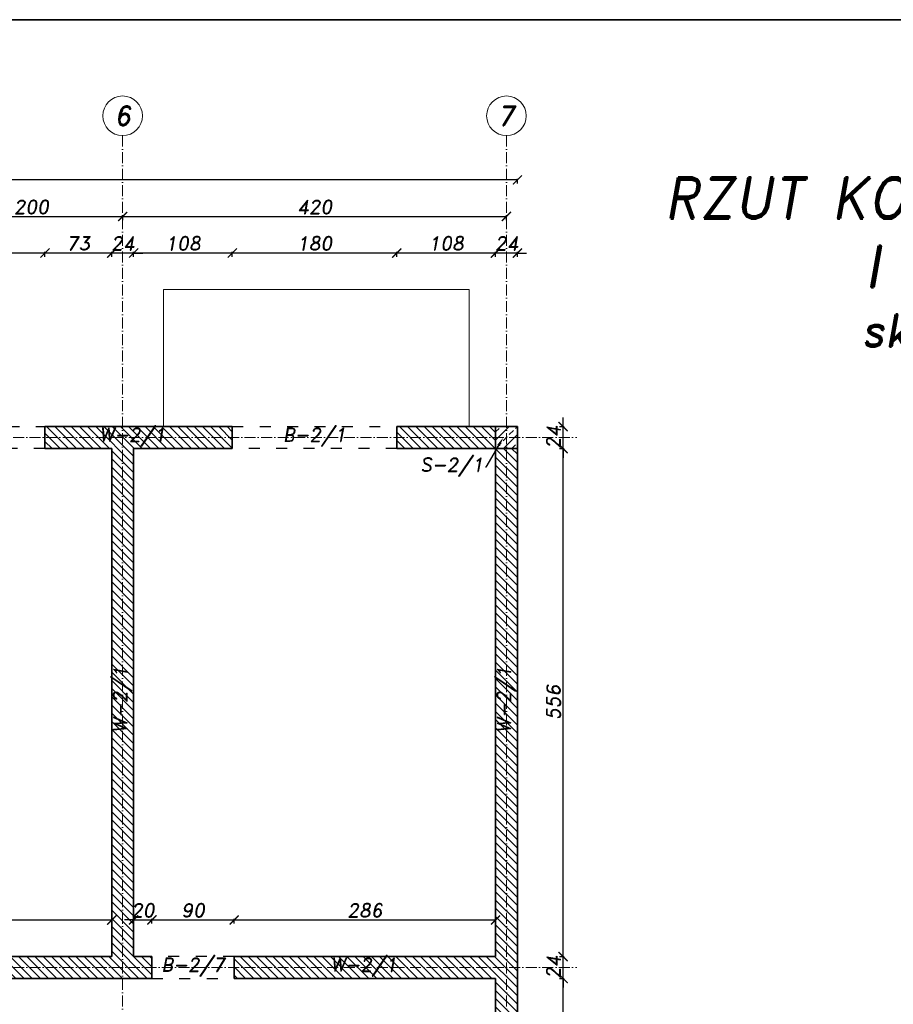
# Model space of a CAD drawing. Header units: millimetres. Extents: x 295948 to 312016, y 6878 to 18016.
# Tile 11 of 252: x 297546 to 298502, y 10218 to 11296. Entities that reach past the tile are written whole.
import ezdxf
from ezdxf import colors
from ezdxf.entities.mleader import LeaderData, LeaderLine
from ezdxf.math import Vec2, Vec3

# ---------------------------------------------------------------- set-up
doc = ezdxf.new("R2010")
doc.units = ezdxf.units.MM
doc.linetypes.add('ACAD_ISO03W100', pattern=[30, 12, -18])
doc.linetypes.add('ACAD_ISO10W100', pattern=[18, 12, -3, 0, -3])
for name, color, linetype, lineweight in [('konstrukcja', 3, 'Continuous', 35), ('konstrukcja wymiary', 1, 'Continuous', 13), ('kreskowanie', 253, 'Continuous', 0), ('linie widok', 2, 'Continuous', 18), ('opisy', 2, 'Continuous', 18), ('osie', 5, 'ACAD_ISO10W100', 13)]:
    doc.layers.add(name, color=color, linetype=linetype, lineweight=lineweight)
doc.layers.add('przerywane', color=6, linetype='ACAD_ISO03W100')
doc.styles.add('KONSTRUKCJA', font='romand.shx', dxfattribs={"oblique": 10})
doc.styles.get("Standard").update_dxf_attribs({"font": 'romand.shx', "oblique": 10})
doc.dimstyles.new('175', dxfattribs={"dimtxt": 15, "dimasz": 10, "dimexe": 1.25, "dimexo": 0.625, "dimgap": 3, "dimtad": 1, "dimdec": 0, "dimrnd": 0.5, "dimtxsty": 'KONSTRUKCJA', "dimblk": 'ARCHTICK', "dimcen": 2.5, "dimadec": 0, "dimazin": 0, "dimtfac": 1, "dimtdec": 0, "dimtix": 1, "dimtmove": 0, "dimatfit": 3, "dimfxl": 4, "dimfxlon": 1, "dimarcsym": 0})

# ---------------------------------------------------------------- blocks, each defined once
blk = doc.blocks.new('_ArchTick')
at = {"color": 0, "linetype": 'ByBlock', "lineweight": 13, "const_width": 0.15}
blk.add_lwpolyline([(-0.5, -0.5), (0.5, 0.5)], dxfattribs=at)
blk = doc.blocks.new('*D83')
at = {"layer": 'Defpoints', "color": 0, "transparency": 16777216}
for p in [(297658.4, 11080.3), (297458.4, 10850.3), (297658.4, 10850.3)]:
    blk.add_point(p, dxfattribs=at)
at = {"layer": 'konstrukcja wymiary', "color": 0, "lineweight": -2, "transparency": 16777216}
for p, q in [((297458.4, 11076.3), (297458.4, 11081.6)), ((297458.4, 11080.3), (297658.4, 11080.3)), ((297658.4, 11076.3), (297658.4, 11081.6))]:
    blk.add_line(p, q, dxfattribs=at)
at = {"layer": 'konstrukcja wymiary', "color": 0, "lineweight": -2, "transparency": 16777216, "xscale": 10, "yscale": 10, "zscale": 10, "rotation": 180}
blk.add_blockref('_ArchTick', (297458.4, 11080.3), dxfattribs=at)
at = {"layer": 'konstrukcja wymiary', "color": 0, "lineweight": -2, "transparency": 16777216, "xscale": 10, "yscale": 10, "zscale": 10}
blk.add_blockref('_ArchTick', (297658.4, 11080.3), dxfattribs=at)
at = {"layer": 'konstrukcja wymiary', "color": 0, "transparency": 16777216, "insert": (297558.4, 11090.8), "char_height": 15, "attachment_point": 5, "style": 'KONSTRUKCJA'}
blk.add_mtext('200', dxfattribs=at)
blk = doc.blocks.new('*D84')
at = {"layer": 'Defpoints', "color": 0, "transparency": 16777216}
for p in [(298078.4, 11080.3), (297658.4, 10850.3), (298078.4, 10850.3)]:
    blk.add_point(p, dxfattribs=at)
at = {"layer": 'konstrukcja wymiary', "color": 0, "lineweight": -2, "transparency": 16777216}
for p, q in [((297658.4, 11076.3), (297658.4, 11081.6)), ((297658.4, 11080.3), (298078.4, 11080.3)), ((298078.4, 11076.3), (298078.4, 11081.6))]:
    blk.add_line(p, q, dxfattribs=at)
at = {"layer": 'konstrukcja wymiary', "color": 0, "lineweight": -2, "transparency": 16777216, "xscale": 10, "yscale": 10, "zscale": 10, "rotation": 180}
blk.add_blockref('_ArchTick', (297658.4, 11080.3), dxfattribs=at)
at = {"layer": 'konstrukcja wymiary', "color": 0, "lineweight": -2, "transparency": 16777216, "xscale": 10, "yscale": 10, "zscale": 10}
blk.add_blockref('_ArchTick', (298078.4, 11080.3), dxfattribs=at)
at = {"layer": 'konstrukcja wymiary', "color": 0, "transparency": 16777216, "insert": (297868.4, 11090.8), "char_height": 15, "attachment_point": 5, "style": 'KONSTRUKCJA'}
blk.add_mtext('420', dxfattribs=at)
blk = doc.blocks.new('*D85')
at = {"layer": 'Defpoints', "color": 0, "transparency": 16777216}
for p in [(296306.4, 11120.3), (296306.4, 10850.3), (298090.4, 10850.3)]:
    blk.add_point(p, dxfattribs=at)
at = {"layer": 'konstrukcja wymiary', "color": 0, "lineweight": -2, "transparency": 16777216}
for p, q in [((296306.4, 11116.3), (296306.4, 11121.6)), ((298090.4, 11116.3), (298090.4, 11121.6)), ((298090.4, 11120.3), (296306.4, 11120.3))]:
    blk.add_line(p, q, dxfattribs=at)
at = {"layer": 'konstrukcja wymiary', "color": 0, "lineweight": -2, "transparency": 16777216, "xscale": 10, "yscale": 10, "zscale": 10, "rotation": 180}
blk.add_blockref('_ArchTick', (296306.4, 11120.3), dxfattribs=at)
at = {"layer": 'konstrukcja wymiary', "color": 0, "lineweight": -2, "transparency": 16777216, "xscale": 10, "yscale": 10, "zscale": 10}
blk.add_blockref('_ArchTick', (298090.4, 11120.3), dxfattribs=at)
at = {"layer": 'konstrukcja wymiary', "color": 0, "transparency": 16777216, "insert": (297198.4, 11130.8), "char_height": 15, "attachment_point": 5, "style": 'KONSTRUKCJA'}
blk.add_mtext('1784', dxfattribs=at)
blk = doc.blocks.new('*D616')
at = {"layer": 'Defpoints', "color": 0, "transparency": 16777216}
for p in [(298066.5, 10246.3), (298140.4, 10246.3), (298090.4, 10039.3)]:
    blk.add_point(p, dxfattribs=at)
at = {"layer": 'konstrukcja wymiary', "color": 0, "lineweight": -2, "transparency": 16777216}
for p, q in [((298136.4, 10246.3), (298141.6, 10246.3)), ((298140.4, 10039.3), (298140.4, 10246.3)), ((298136.4, 10039.3), (298141.6, 10039.3))]:
    blk.add_line(p, q, dxfattribs=at)
at = {"layer": 'konstrukcja wymiary', "color": 0, "lineweight": -2, "transparency": 16777216, "xscale": 10, "yscale": 10, "zscale": 10}
for p, rotation in [((298140.4, 10246.3), 90), ((298140.4, 10039.3), 270)]:
    blk.add_blockref('_ArchTick', p, dxfattribs=dict(at, rotation=rotation))
at = {"layer": 'konstrukcja wymiary', "color": 0, "transparency": 16777216, "insert": (298129.9, 10142.8), "char_height": 15, "attachment_point": 5, "rotation": 90, "style": 'KONSTRUKCJA'}
blk.add_mtext('207', dxfattribs=at)
blk = doc.blocks.new('*D617')
at = {"layer": 'Defpoints', "color": 0, "transparency": 16777216}
for p in [(298066.4, 10270.3), (298140.4, 10270.3), (298066.5, 10246.3)]:
    blk.add_point(p, dxfattribs=at)
at = {"layer": 'konstrukcja wymiary', "color": 0, "lineweight": -2, "transparency": 16777216}
for p, q in [((298136.4, 10270.3), (298141.6, 10270.3)), ((298140.4, 10270.3), (298140.4, 10280.3)), ((298140.4, 10246.3), (298140.4, 10270.3)), ((298136.4, 10246.3), (298141.6, 10246.3)), ((298140.4, 10246.3), (298140.4, 10236.3))]:
    blk.add_line(p, q, dxfattribs=at)
at = {"layer": 'konstrukcja wymiary', "color": 0, "lineweight": -2, "transparency": 16777216, "xscale": 10, "yscale": 10, "zscale": 10}
for p, rotation in [((298140.4, 10270.3), 270), ((298140.4, 10246.3), 90)]:
    blk.add_blockref('_ArchTick', p, dxfattribs=dict(at, rotation=rotation))
at = {"layer": 'konstrukcja wymiary', "color": 0, "transparency": 16777216, "insert": (298129.9, 10258.3), "char_height": 15, "attachment_point": 5, "rotation": 90, "style": 'KONSTRUKCJA'}
blk.add_mtext('24', dxfattribs=at)
blk = doc.blocks.new('*D618')
at = {"layer": 'Defpoints', "color": 0, "transparency": 16777216}
for p in [(298090.4, 10826.3), (298140.4, 10826.3), (298066.4, 10270.3)]:
    blk.add_point(p, dxfattribs=at)
at = {"layer": 'konstrukcja wymiary', "color": 0, "lineweight": -2, "transparency": 16777216}
for p, q in [((298136.4, 10826.3), (298141.6, 10826.3)), ((298140.4, 10270.3), (298140.4, 10826.3)), ((298136.4, 10270.3), (298141.6, 10270.3))]:
    blk.add_line(p, q, dxfattribs=at)
at = {"layer": 'konstrukcja wymiary', "color": 0, "lineweight": -2, "transparency": 16777216, "xscale": 10, "yscale": 10, "zscale": 10}
for p, rotation in [((298140.4, 10826.3), 90), ((298140.4, 10270.3), 270)]:
    blk.add_blockref('_ArchTick', p, dxfattribs=dict(at, rotation=rotation))
at = {"layer": 'konstrukcja wymiary', "color": 0, "transparency": 16777216, "insert": (298129.9, 10548.3), "char_height": 15, "attachment_point": 5, "rotation": 90, "style": 'KONSTRUKCJA'}
blk.add_mtext('556', dxfattribs=at)
blk = doc.blocks.new('*D619')
at = {"layer": 'Defpoints', "color": 0, "transparency": 16777216}
for p in [(298090.4, 10850.3), (298140.4, 10850.3), (298090.4, 10826.3)]:
    blk.add_point(p, dxfattribs=at)
at = {"layer": 'konstrukcja wymiary', "color": 0, "lineweight": -2, "transparency": 16777216}
for p, q in [((298140.4, 10850.3), (298140.4, 10860.3)), ((298136.4, 10850.3), (298141.6, 10850.3)), ((298140.4, 10826.3), (298140.4, 10850.3)), ((298136.4, 10826.3), (298141.6, 10826.3)), ((298140.4, 10826.3), (298140.4, 10816.3))]:
    blk.add_line(p, q, dxfattribs=at)
at = {"layer": 'konstrukcja wymiary', "color": 0, "lineweight": -2, "transparency": 16777216, "xscale": 10, "yscale": 10, "zscale": 10}
for p, rotation in [((298140.4, 10850.3), 270), ((298140.4, 10826.3), 90)]:
    blk.add_blockref('_ArchTick', p, dxfattribs=dict(at, rotation=rotation))
at = {"layer": 'konstrukcja wymiary', "color": 0, "transparency": 16777216, "insert": (298129.9, 10838.3), "char_height": 15, "attachment_point": 5, "rotation": 90, "style": 'KONSTRUKCJA'}
blk.add_mtext('24', dxfattribs=at)
blk = doc.blocks.new('*D620')
at = {"layer": 'Defpoints', "color": 0, "transparency": 16777216}
for p in [(298066.4, 11040.3), (298066.4, 10850.3), (298090.4, 10850.3)]:
    blk.add_point(p, dxfattribs=at)
at = {"layer": 'konstrukcja wymiary', "color": 0, "lineweight": -2, "transparency": 16777216}
for p, q in [((298066.4, 11040.3), (298056.4, 11040.3)), ((298066.4, 11036.3), (298066.4, 11041.6)), ((298090.4, 11040.3), (298066.4, 11040.3)), ((298090.4, 11036.3), (298090.4, 11041.6)), ((298090.4, 11040.3), (298100.4, 11040.3))]:
    blk.add_line(p, q, dxfattribs=at)
at = {"layer": 'konstrukcja wymiary', "color": 0, "lineweight": -2, "transparency": 16777216, "xscale": 10, "yscale": 10, "zscale": 10}
blk.add_blockref('_ArchTick', (298066.4, 11040.3), dxfattribs=at)
at = {"layer": 'konstrukcja wymiary', "color": 0, "lineweight": -2, "transparency": 16777216, "xscale": 10, "yscale": 10, "zscale": 10, "rotation": 180}
blk.add_blockref('_ArchTick', (298090.4, 11040.3), dxfattribs=at)
at = {"layer": 'konstrukcja wymiary', "color": 0, "transparency": 16777216, "insert": (298078.4, 11050.8), "char_height": 15, "attachment_point": 5, "style": 'KONSTRUKCJA'}
blk.add_mtext('24', dxfattribs=at)
blk = doc.blocks.new('*D621')
at = {"layer": 'Defpoints', "color": 0, "transparency": 16777216}
for p in [(297958.4, 11040.3), (297958.4, 10850.3), (298066.4, 10850.3)]:
    blk.add_point(p, dxfattribs=at)
at = {"layer": 'konstrukcja wymiary', "color": 0, "lineweight": -2, "transparency": 16777216}
for p, q in [((297958.4, 11036.3), (297958.4, 11041.6)), ((298066.4, 11040.3), (297958.4, 11040.3)), ((298066.4, 11036.3), (298066.4, 11041.6))]:
    blk.add_line(p, q, dxfattribs=at)
at = {"layer": 'konstrukcja wymiary', "color": 0, "lineweight": -2, "transparency": 16777216, "xscale": 10, "yscale": 10, "zscale": 10, "rotation": 180}
blk.add_blockref('_ArchTick', (297958.4, 11040.3), dxfattribs=at)
at = {"layer": 'konstrukcja wymiary', "color": 0, "lineweight": -2, "transparency": 16777216, "xscale": 10, "yscale": 10, "zscale": 10}
blk.add_blockref('_ArchTick', (298066.4, 11040.3), dxfattribs=at)
at = {"layer": 'konstrukcja wymiary', "color": 0, "transparency": 16777216, "insert": (298012.4, 11050.8), "char_height": 15, "attachment_point": 5, "style": 'KONSTRUKCJA'}
blk.add_mtext('108', dxfattribs=at)
blk = doc.blocks.new('*D622')
at = {"layer": 'Defpoints', "color": 0, "transparency": 16777216}
for p in [(297778.4, 11040.3), (297778.4, 10850.3), (297958.4, 10850.3)]:
    blk.add_point(p, dxfattribs=at)
at = {"layer": 'konstrukcja wymiary', "color": 0, "lineweight": -2, "transparency": 16777216}
for p, q in [((297778.4, 11036.3), (297778.4, 11041.6)), ((297958.4, 11040.3), (297778.4, 11040.3)), ((297958.4, 11036.3), (297958.4, 11041.6))]:
    blk.add_line(p, q, dxfattribs=at)
at = {"layer": 'konstrukcja wymiary', "color": 0, "lineweight": -2, "transparency": 16777216, "xscale": 10, "yscale": 10, "zscale": 10, "rotation": 180}
blk.add_blockref('_ArchTick', (297778.4, 11040.3), dxfattribs=at)
at = {"layer": 'konstrukcja wymiary', "color": 0, "lineweight": -2, "transparency": 16777216, "xscale": 10, "yscale": 10, "zscale": 10}
blk.add_blockref('_ArchTick', (297958.4, 11040.3), dxfattribs=at)
at = {"layer": 'konstrukcja wymiary', "color": 0, "transparency": 16777216, "insert": (297868.4, 11050.8), "char_height": 15, "attachment_point": 5, "style": 'KONSTRUKCJA'}
blk.add_mtext('180', dxfattribs=at)
blk = doc.blocks.new('*D623')
at = {"layer": 'Defpoints', "color": 0, "transparency": 16777216}
for p in [(297670.4, 11040.3), (297778.4, 10850.3), (297670.4, 10826.3)]:
    blk.add_point(p, dxfattribs=at)
at = {"layer": 'konstrukcja wymiary', "color": 0, "lineweight": -2, "transparency": 16777216}
for p, q in [((297670.4, 11036.3), (297670.4, 11041.6)), ((297778.4, 11040.3), (297670.4, 11040.3)), ((297778.4, 11036.3), (297778.4, 11041.6))]:
    blk.add_line(p, q, dxfattribs=at)
at = {"layer": 'konstrukcja wymiary', "color": 0, "lineweight": -2, "transparency": 16777216, "xscale": 10, "yscale": 10, "zscale": 10, "rotation": 180}
blk.add_blockref('_ArchTick', (297670.4, 11040.3), dxfattribs=at)
at = {"layer": 'konstrukcja wymiary', "color": 0, "lineweight": -2, "transparency": 16777216, "xscale": 10, "yscale": 10, "zscale": 10}
blk.add_blockref('_ArchTick', (297778.4, 11040.3), dxfattribs=at)
at = {"layer": 'konstrukcja wymiary', "color": 0, "transparency": 16777216, "insert": (297724.4, 11050.8), "char_height": 15, "attachment_point": 5, "style": 'KONSTRUKCJA'}
blk.add_mtext('108', dxfattribs=at)
blk = doc.blocks.new('*D624')
at = {"layer": 'Defpoints', "color": 0, "transparency": 16777216}
for p in [(297646.4, 11040.3), (297646.4, 10826.3), (297670.4, 10826.3)]:
    blk.add_point(p, dxfattribs=at)
at = {"layer": 'konstrukcja wymiary', "color": 0, "lineweight": -2, "transparency": 16777216}
for p, q in [((297646.4, 11040.3), (297636.4, 11040.3)), ((297646.4, 11036.3), (297646.4, 11041.6)), ((297670.4, 11040.3), (297646.4, 11040.3)), ((297670.4, 11036.3), (297670.4, 11041.6)), ((297670.4, 11040.3), (297680.4, 11040.3))]:
    blk.add_line(p, q, dxfattribs=at)
at = {"layer": 'konstrukcja wymiary', "color": 0, "lineweight": -2, "transparency": 16777216, "xscale": 10, "yscale": 10, "zscale": 10}
blk.add_blockref('_ArchTick', (297646.4, 11040.3), dxfattribs=at)
at = {"layer": 'konstrukcja wymiary', "color": 0, "lineweight": -2, "transparency": 16777216, "xscale": 10, "yscale": 10, "zscale": 10, "rotation": 180}
blk.add_blockref('_ArchTick', (297670.4, 11040.3), dxfattribs=at)
at = {"layer": 'konstrukcja wymiary', "color": 0, "transparency": 16777216, "insert": (297658.4, 11050.8), "char_height": 15, "attachment_point": 5, "style": 'KONSTRUKCJA'}
blk.add_mtext('24', dxfattribs=at)
blk = doc.blocks.new('*D625')
at = {"layer": 'Defpoints', "color": 0, "transparency": 16777216}
for p in [(297573.4, 11040.3), (297573.4, 10826.3), (297646.4, 10826.3)]:
    blk.add_point(p, dxfattribs=at)
at = {"layer": 'konstrukcja wymiary', "color": 0, "lineweight": -2, "transparency": 16777216}
for p, q in [((297573.4, 11036.3), (297573.4, 11041.6)), ((297646.4, 11040.3), (297573.4, 11040.3)), ((297646.4, 11036.3), (297646.4, 11041.6))]:
    blk.add_line(p, q, dxfattribs=at)
at = {"layer": 'konstrukcja wymiary', "color": 0, "lineweight": -2, "transparency": 16777216, "xscale": 10, "yscale": 10, "zscale": 10, "rotation": 180}
blk.add_blockref('_ArchTick', (297573.4, 11040.3), dxfattribs=at)
at = {"layer": 'konstrukcja wymiary', "color": 0, "lineweight": -2, "transparency": 16777216, "xscale": 10, "yscale": 10, "zscale": 10}
blk.add_blockref('_ArchTick', (297646.4, 11040.3), dxfattribs=at)
at = {"layer": 'konstrukcja wymiary', "color": 0, "transparency": 16777216, "insert": (297609.9, 11050.8), "char_height": 15, "attachment_point": 5, "style": 'KONSTRUKCJA'}
blk.add_mtext('73', dxfattribs=at)
blk = doc.blocks.new('*D626')
at = {"layer": 'Defpoints', "color": 0, "transparency": 16777216}
for p in [(297413.4, 11040.3), (297413.4, 10850.3), (297573.4, 10826.3)]:
    blk.add_point(p, dxfattribs=at)
at = {"layer": 'konstrukcja wymiary', "color": 0, "lineweight": -2, "transparency": 16777216}
for p, q in [((297413.4, 11036.3), (297413.4, 11041.6)), ((297573.4, 11040.3), (297413.4, 11040.3)), ((297573.4, 11036.3), (297573.4, 11041.6))]:
    blk.add_line(p, q, dxfattribs=at)
at = {"layer": 'konstrukcja wymiary', "color": 0, "lineweight": -2, "transparency": 16777216, "xscale": 10, "yscale": 10, "zscale": 10, "rotation": 180}
blk.add_blockref('_ArchTick', (297413.4, 11040.3), dxfattribs=at)
at = {"layer": 'konstrukcja wymiary', "color": 0, "lineweight": -2, "transparency": 16777216, "xscale": 10, "yscale": 10, "zscale": 10}
blk.add_blockref('_ArchTick', (297573.4, 11040.3), dxfattribs=at)
at = {"layer": 'konstrukcja wymiary', "color": 0, "transparency": 16777216, "insert": (297493.4, 11050.8), "char_height": 15, "attachment_point": 5, "style": 'KONSTRUKCJA'}
blk.add_mtext('160', dxfattribs=at)
blk = doc.blocks.new('*D2724')
at = {"layer": 'Defpoints', "color": 0, "transparency": 16777216}
for p in [(297646.4, 10310.3), (297261.4, 10270.3), (297646.4, 10270.3)]:
    blk.add_point(p, dxfattribs=at)
at = {"layer": 'konstrukcja wymiary', "color": 0, "lineweight": -2, "transparency": 16777216}
for p, q in [((297261.4, 10306.3), (297261.4, 10311.6)), ((297261.4, 10310.3), (297646.4, 10310.3)), ((297646.4, 10306.3), (297646.4, 10311.6))]:
    blk.add_line(p, q, dxfattribs=at)
at = {"layer": 'konstrukcja wymiary', "color": 0, "lineweight": -2, "transparency": 16777216, "xscale": 10, "yscale": 10, "zscale": 10, "rotation": 180}
blk.add_blockref('_ArchTick', (297261.4, 10310.3), dxfattribs=at)
at = {"layer": 'konstrukcja wymiary', "color": 0, "lineweight": -2, "transparency": 16777216, "xscale": 10, "yscale": 10, "zscale": 10}
blk.add_blockref('_ArchTick', (297646.4, 10310.3), dxfattribs=at)
at = {"layer": 'konstrukcja wymiary', "color": 0, "transparency": 16777216, "insert": (297453.9, 10320.8), "char_height": 15, "attachment_point": 5, "style": 'KONSTRUKCJA'}
blk.add_mtext('385', dxfattribs=at)
blk = doc.blocks.new('*D2728')
at = {"layer": 'Defpoints', "color": 0, "transparency": 16777216}
for p in [(297690.4, 10310.3), (297670.4, 10270.3), (297690.4, 10270.3)]:
    blk.add_point(p, dxfattribs=at)
at = {"layer": 'konstrukcja wymiary', "color": 0, "lineweight": -2, "transparency": 16777216}
for p, q in [((297670.4, 10310.3), (297660.4, 10310.3)), ((297670.4, 10306.3), (297670.4, 10311.6)), ((297670.4, 10310.3), (297690.4, 10310.3)), ((297690.4, 10306.3), (297690.4, 10311.6)), ((297690.4, 10310.3), (297700.4, 10310.3))]:
    blk.add_line(p, q, dxfattribs=at)
at = {"layer": 'konstrukcja wymiary', "color": 0, "lineweight": -2, "transparency": 16777216, "xscale": 10, "yscale": 10, "zscale": 10}
blk.add_blockref('_ArchTick', (297670.4, 10310.3), dxfattribs=at)
at = {"layer": 'konstrukcja wymiary', "color": 0, "lineweight": -2, "transparency": 16777216, "xscale": 10, "yscale": 10, "zscale": 10, "rotation": 180}
blk.add_blockref('_ArchTick', (297690.4, 10310.3), dxfattribs=at)
at = {"layer": 'konstrukcja wymiary', "color": 0, "transparency": 16777216, "insert": (297680.4, 10320.8), "char_height": 15, "attachment_point": 5, "style": 'KONSTRUKCJA'}
blk.add_mtext('20', dxfattribs=at)
blk = doc.blocks.new('*D2729')
at = {"layer": 'Defpoints', "color": 0, "transparency": 16777216}
for p in [(297780.4, 10310.3), (297690.4, 10270.3), (297780.4, 10270.3)]:
    blk.add_point(p, dxfattribs=at)
at = {"layer": 'konstrukcja wymiary', "color": 0, "lineweight": -2, "transparency": 16777216}
for p, q in [((297690.4, 10306.3), (297690.4, 10311.6)), ((297690.4, 10310.3), (297780.4, 10310.3)), ((297780.4, 10306.3), (297780.4, 10311.6))]:
    blk.add_line(p, q, dxfattribs=at)
at = {"layer": 'konstrukcja wymiary', "color": 0, "lineweight": -2, "transparency": 16777216, "xscale": 10, "yscale": 10, "zscale": 10, "rotation": 180}
blk.add_blockref('_ArchTick', (297690.4, 10310.3), dxfattribs=at)
at = {"layer": 'konstrukcja wymiary', "color": 0, "lineweight": -2, "transparency": 16777216, "xscale": 10, "yscale": 10, "zscale": 10}
blk.add_blockref('_ArchTick', (297780.4, 10310.3), dxfattribs=at)
at = {"layer": 'konstrukcja wymiary', "color": 0, "transparency": 16777216, "insert": (297735.4, 10320.8), "char_height": 15, "attachment_point": 5, "style": 'KONSTRUKCJA'}
blk.add_mtext('90', dxfattribs=at)
blk = doc.blocks.new('*D2730')
at = {"layer": 'Defpoints', "color": 0, "transparency": 16777216}
for p in [(298066.4, 10310.3), (297780.4, 10270.3), (298066.4, 10270.3)]:
    blk.add_point(p, dxfattribs=at)
at = {"layer": 'konstrukcja wymiary', "color": 0, "lineweight": -2, "transparency": 16777216}
for p, q in [((297780.4, 10306.3), (297780.4, 10311.6)), ((297780.4, 10310.3), (298066.4, 10310.3)), ((298066.4, 10306.3), (298066.4, 10311.6))]:
    blk.add_line(p, q, dxfattribs=at)
at = {"layer": 'konstrukcja wymiary', "color": 0, "lineweight": -2, "transparency": 16777216, "xscale": 10, "yscale": 10, "zscale": 10, "rotation": 180}
blk.add_blockref('_ArchTick', (297780.4, 10310.3), dxfattribs=at)
at = {"layer": 'konstrukcja wymiary', "color": 0, "lineweight": -2, "transparency": 16777216, "xscale": 10, "yscale": 10, "zscale": 10}
blk.add_blockref('_ArchTick', (298066.4, 10310.3), dxfattribs=at)
at = {"layer": 'konstrukcja wymiary', "color": 0, "transparency": 16777216, "insert": (297923.4, 10320.8), "char_height": 15, "attachment_point": 5, "style": 'KONSTRUKCJA'}
blk.add_mtext('286', dxfattribs=at)

msp = doc.modelspace()

# ---------------------------------------------------------------- hatches: boundary and pattern name
at = {"layer": 'kreskowanie'}
h = msp.add_hatch(dxfattribs=at)
h.set_pattern_fill('ANSI31', color=256, scale=2, angle=90, style=0)
h.set_pattern_definition([(135, (-0.9, 969.281), (-4.49012806, -4.49012806), [])])
h.paths.add_polyline_path([(296823.362, 10850.343), (296618.362, 10850.343), (296618.362, 10826.342), (296726.362, 10826.342), (296726.362, 10270.343), (296706.362, 10270.343), (296706.362, 10246.343), (296926.362, 10246.343), (296926.362, 10226.343), (296950.362, 10226.343), (296950.362, 10246.343), (297161.362, 10246.343), (297161.362, 10270.343), (296750.362, 10270.343), (296750.362, 10826.342), (296823.362, 10826.342)])
h.paths.add_polyline_path([(297148.362, 10850.343), (296983.362, 10850.343), (296983.362, 10826.342), (297148.362, 10826.342), (297148.362, 10826.342)], flags=17)
h.paths.add_polyline_path([(296438.362, 10850.343), (296330.362, 10850.343), (296330.362, 10826.342), (296438.362, 10826.342)])
h.paths.add_polyline_path([(296330.362, 10826.342), (296306.362, 10826.342), (296306.362, 10039.343), (296330.362, 10039.358), (296330.362, 10246.343), (296616.362, 10246.343), (296616.362, 10270.343), (296330.362, 10270.343)])
h.paths.add_polyline_path([(296330.362, 9984.358), (296306.362, 9984.358), (296306.362, 9635.343), (296330.362, 9635.343)])
h.paths.add_polyline_path([(296405.362, 9635.343), (296330.362, 9635.343), (296330.362, 9611.343), (296405.362, 9611.343)])
h.paths.add_polyline_path([(296713.362, 9635.343), (296555.362, 9635.343), (296555.362, 9611.343), (296713.362, 9611.343)])
h.paths.add_polyline_path([(296926.362, 9635.343), (296863.362, 9635.343), (296863.362, 9611.343), (296926.362, 9611.343)])
h.paths.add_polyline_path([(296950.362, 9671.343), (297031.027, 9671.343), (297031.027, 9695.343), (296950.362, 9695.343), (296950.362, 10126.343), (296926.362, 10126.343), (296926.362, 9635.343), (296950.362, 9635.343)])
h.paths.add_polyline_path([(297258.362, 9695.343), (297181.027, 9695.343), (297181.027, 9671.343), (297258.362, 9671.343)])
h.paths.add_polyline_path([(297470.362, 10131.343), (297446.362, 10131.343), (297446.362, 9695.343), (297408.362, 9695.343), (297408.362, 9671.343), (297446.362, 9671.343), (297446.362, 9635.343), (297470.362, 9635.343)])
h.paths.add_polyline_path([(297533.362, 9635.343), (297470.362, 9635.343), (297470.362, 9611.343), (297533.362, 9611.343)])
h.paths.add_polyline_path([(297841.362, 9635.343), (297683.362, 9635.343), (297683.362, 9611.343), (297841.362, 9611.343)])
h.paths.add_polyline_path([(298066.362, 9635.343), (297991.362, 9635.343), (297991.362, 9611.343), (298066.362, 9611.343)])
h.paths.add_polyline_path([(298090.362, 9984.343), (298066.478, 9984.343), (298066.362, 9635.343), (298090.362, 9635.343)])
h.paths.add_polyline_path([(298090.362, 10826.342), (298066.362, 10826.342), (298066.362, 10270.343), (297780.362, 10270.343), (297780.362, 10246.343), (298066.478, 10246.343), (298066.478, 10039.343), (298090.362, 10039.343)])
h.paths.add_polyline_path([(297670.362, 10826.342), (297778.362, 10826.342), (297778.362, 10850.343), (297573.362, 10850.343), (297573.362, 10826.342), (297646.362, 10826.342), (297646.362, 10270.343), (297261.362, 10270.343), (297261.362, 10246.343), (297446.362, 10246.343), (297446.362, 10231.343), (297470.362, 10231.343), (297470.362, 10246.343), (297690.362, 10246.343), (297690.362, 10270.343), (297670.362, 10270.343)])
h.paths.add_polyline_path([(298066.362, 10850.343), (297958.362, 10850.343), (297958.362, 10826.342), (298066.362, 10826.342)])
h.paths.add_polyline_path([(297413.362, 10850.343), (297248.362, 10850.343), (297248.362, 10826.342), (297346.362, 10826.342), (297346.362, 10552.443), (297370.362, 10552.443), (297370.362, 10826.342), (297413.362, 10826.342)])
h = msp.add_hatch(dxfattribs=at)
h.set_pattern_fill('ANSI33', color=256, scale=2, style=0)
h.set_pattern_definition([(45, (1760, -2287.5), (-8.9802561, 8.9802561), []), (45, (1768.98, -2287.5), (-8.9802561, 8.9802561), [6.35, -3.175])])
h.paths.add_polyline_path([(298090.362, 10826.342), (298066.362, 10826.342), (298066.362, 10850.343), (298090.362, 10850.343)])

# ---------------------------------------------------------------- linework, layer by layer
at = {"layer": 'konstrukcja'}
for p, q in [((297573.362, 10850.343), (297778.362, 10850.343)), ((297573.362, 10826.342), (297573.362, 10850.343)), ((297778.362, 10850.343), (297778.362, 10826.342)), ((297958.362, 10850.343), (297958.362, 10826.342)), ((298090.362, 10850.343), (297958.362, 10850.343)), ((298090.362, 10039.343), (298090.362, 10850.343)), ((297646.362, 10826.342), (297573.362, 10826.342)), ((297646.362, 10270.343), (297646.362, 10826.342)), ((297778.362, 10826.342), (297670.362, 10826.342)), ((297670.362, 10826.342), (297670.362, 10270.343)), ((297958.362, 10826.342), (298066.362, 10826.342)), ((298066.362, 10826.342), (298066.362, 10270.343)), ((297646.362, 10270.343), (297261.362, 10270.343)), ((297670.362, 10270.343), (297690.362, 10270.343)), ((297690.362, 10270.343), (297690.362, 10246.343)), ((298066.362, 10270.343), (297780.362, 10270.343)), ((297780.362, 10270.343), (297780.362, 10246.343)), ((297690.362, 10246.343), (297470.362, 10246.343)), ((297780.362, 10246.343), (298066.478, 10246.343)), ((298066.478, 10246.343), (298066.478, 10039.343))]:
    msp.add_line(p, q, dxfattribs=at)
for points in [[(295985.908, 11295.687), (299060.908, 11295.687), (299060.908, 9143.187), (295985.908, 9143.187)], [(298066.362, 10826.342), (298090.362, 10826.342), (298090.362, 10850.343), (298066.362, 10850.343)]]:
    msp.add_lwpolyline(points, close=True, dxfattribs=at)
at = {"layer": 'linie widok'}
for p, q in [((297703.075, 10850.343), (297703.075, 11000.343)), ((297703.075, 11000.343), (298037.475, 11000.343)), ((298037.475, 11000.343), (298037.475, 10850.343))]:
    msp.add_line(p, q, dxfattribs=at)
at = {"layer": 'opisy'}
for centre in [(297658.362, 11190.488), (298078.362, 11190.488)]:
    msp.add_circle(centre, 21.7, dxfattribs=at)
at = {"layer": 'osie'}
for p, q in [((297658.362, 11168.788), (297658.362, 9549.608)), ((298078.362, 11168.788), (298078.362, 9549.608)), ((296126.645, 10838.343), (298155.44, 10838.343)), ((296126.645, 10258.343), (298155.44, 10258.343))]:
    msp.add_line(p, q, dxfattribs=at)
at = {"layer": 'przerywane'}
for p, q in [((297413.362, 10850.343), (297573.362, 10850.343)), ((297778.362, 10850.343), (297958.362, 10850.343)), ((297573.362, 10826.342), (297413.362, 10826.342)), ((297958.362, 10826.342), (297778.362, 10826.342)), ((297780.362, 10270.343), (297690.362, 10270.343)), ((297690.362, 10246.343), (297780.362, 10246.343))]:
    msp.add_line(p, q, dxfattribs=at)

# ---------------------------------------------------------------- texts
at = {"layer": 'opisy', "attachment_point": 5}
for s, insert, char_height, width in [('6', (297658.362, 11190.488), 21, 6.92519), ('7', (298078.362, 11190.488), 21, 6.92519), ('RZUT KONSTRUKCYJNY\\PI PIĘTRA\\P{\\H0.77778x;skala 1:75}', (298595.694, 11030.574), 45, 1829.46597)]:
    msp.add_mtext(s, dxfattribs=dict(at, insert=insert, char_height=char_height, width=width))
at = {"layer": 'opisy', "char_height": 15, "attachment_point": 5}
for s, insert in [('W-2/1', (297669.025, 10838.843)), ('B-2/1', (297868.362, 10838.843)), ('B-2/7', (297735.362, 10258.843)), ('W-2/1', (297922.083, 10258.843))]:
    msp.add_mtext(s, dxfattribs=dict(at, insert=insert))
at = {"layer": 'opisy', "char_height": 15, "attachment_point": 5, "rotation": 90}
for insert in [(297658.362, 10551.317), (298078.362, 10551.317)]:
    msp.add_mtext('W-2/1', dxfattribs=dict(at, insert=insert))

# ---------------------------------------------------------------- dimensions: what is measured, and where the dimension line sits
at = {"layer": 'konstrukcja wymiary'}
for base, p2, picture, middle in [((296306.362, 11120.343), (296306.362, 10850.343), '*D85', (297198.362, 11130.843)), ((298066.362, 11040.343), (298066.362, 10850.343), '*D620', (298078.362, 11050.843))]:
    dim = msp.add_linear_dim(base=base, p1=(298090.362, 10850.343), p2=p2, dimstyle='175', dxfattribs=at)
    dim.commit()
    dim.dimension.update_dxf_attribs({"geometry": picture, "text_midpoint": middle})
for base, p1, p2, picture, middle in [((297658.362, 11080.343), (297458.362, 10850.343), (297658.362, 10850.343), '*D83', (297558.362, 11090.843)), ((298078.362, 11080.343), (297658.362, 10850.343), (298078.362, 10850.343), '*D84', (297868.362, 11090.843)), ((297413.362, 11040.343), (297573.362, 10826.342), (297413.362, 10850.343), '*D626', (297493.362, 11050.843)), ((297573.362, 11040.343), (297646.362, 10826.342), (297573.362, 10826.342), '*D625', (297609.862, 11050.843)), ((297646.362, 11040.343), (297670.362, 10826.342), (297646.362, 10826.342), '*D624', (297658.362, 11050.843)), ((297670.362, 11040.343), (297778.362, 10850.343), (297670.362, 10826.342), '*D623', (297724.362, 11050.843)), ((297778.362, 11040.343), (297958.362, 10850.343), (297778.362, 10850.343), '*D622', (297868.362, 11050.843)), ((297958.362, 11040.343), (298066.362, 10850.343), (297958.362, 10850.343), '*D621', (298012.362, 11050.843)), ((297646.362, 10310.343), (297261.362, 10270.343), (297646.362, 10270.343), '*D2724', (297453.862, 10320.843)), ((297690.362, 10310.343), (297670.362, 10270.343), (297690.362, 10270.343), '*D2728', (297680.362, 10320.843)), ((297780.362, 10310.343), (297690.362, 10270.343), (297780.362, 10270.343), '*D2729', (297735.362, 10320.843)), ((298066.362, 10310.343), (297780.362, 10270.343), (298066.362, 10270.343), '*D2730', (297923.362, 10320.843))]:
    dim = msp.add_linear_dim(base=base, p1=p1, p2=p2, dimstyle='175', override={"dimtmove": 1}, dxfattribs=at)
    dim.commit()
    dim.dimension.update_dxf_attribs({"geometry": picture, "text_midpoint": middle})
for base, p1, p2, picture, middle in [((298140.362, 10850.343), (298090.362, 10826.342), (298090.362, 10850.343), '*D619', (298129.862, 10838.343)), ((298140.362, 10826.342), (298066.362, 10270.343), (298090.362, 10826.342), '*D618', (298129.862, 10548.343)), ((298140.362, 10270.343), (298066.478, 10246.343), (298066.362, 10270.343), '*D617', (298129.862, 10258.343)), ((298140.362, 10246.343), (298090.362, 10039.343), (298066.478, 10246.343), '*D616', (298129.862, 10142.843))]:
    dim = msp.add_linear_dim(base=base, p1=p1, p2=p2, angle=90, dimstyle='175', override={"dimtmove": 1}, dxfattribs=at)
    dim.commit()
    dim.dimension.update_dxf_attribs({"geometry": picture, "text_midpoint": middle})

# ---------------------------------------------------------------- leaders
at = {"layer": 'opisy'}
ml = msp.add_multileader_mtext('Standard', dxfattribs=at)
ml.set_content('S-2/1', color=256, style='KONSTRUKCJA')
ml.set_leader_properties()
ml.build(insert=Vec2(0, 0))
ml.multileader.update_dxf_attribs({"dogleg_length": 0.36, "arrow_head_size": 10})
ctx = ml.context
ctx.base_point, ctx.char_height, ctx.arrow_head_size, ctx.landing_gap_size, ctx.plane_origin = Vec3(297980.516, 10806.027), 15, 10, 1.98, Vec3(297992.063, 10817.424)
ctx.text_align_type = 2
notes = []
notes.append((ctx, [(0, (1, 1, 0), (298055.674, 10806.027), (-1, 0), 0.36, [(0, [(298074.948, 10838.343)], 0, [])])]))
ctx.mtext.insert, ctx.mtext.alignment, ctx.mtext.flow_direction = Vec3(298053.334, 10816.027), 3, 5
for ctx, leaders in notes:
    for number, flags, end, landing, length, lines in leaders:
        leader = LeaderData()
        leader.index, (leader.has_last_leader_line, leader.has_dogleg_vector, leader.attachment_direction) = number, flags
        leader.last_leader_point, leader.dogleg_vector, leader.dogleg_length = Vec3(end), Vec3(landing), length
        for number, points, colour, breaks in lines:
            line = LeaderLine()
            line.index, line.vertices, line.color, line.breaks = number, Vec3.list(points), colors.encode_raw_color(colour), breaks
            leader.lines.append(line)
        ctx.leaders.append(leader)

doc.saveas('drawing.dxf')
